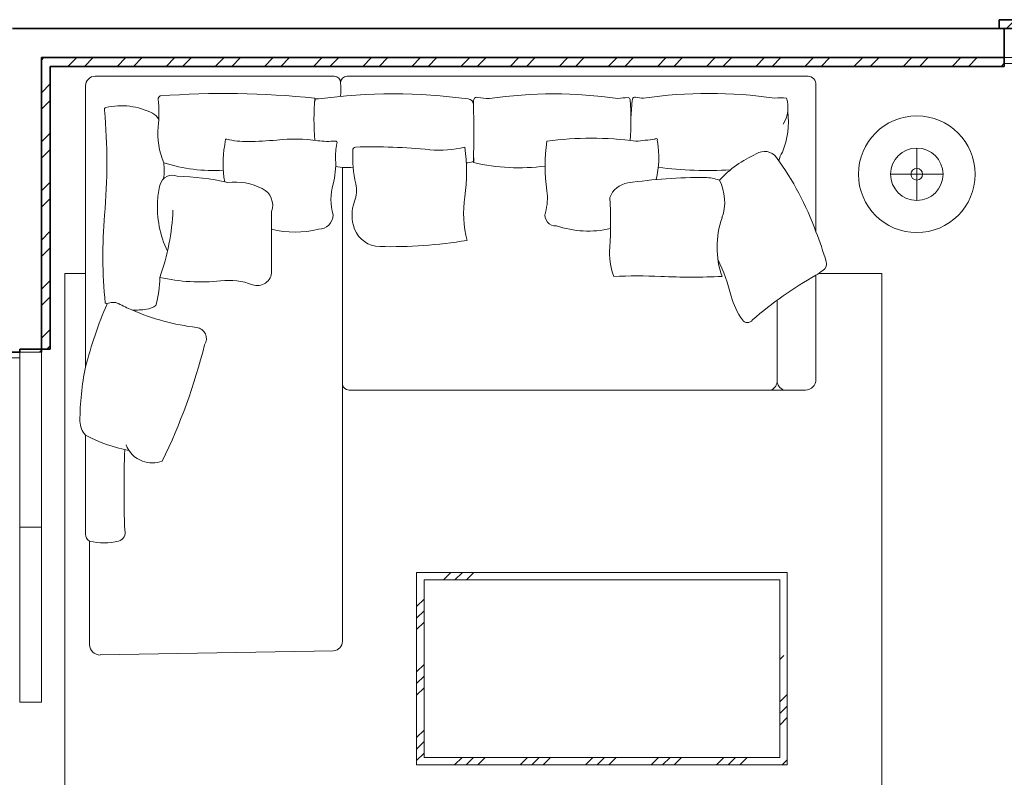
# Model space of a CAD drawing. Header units: centimetres. Extents: x 511 to 2122, y 723 to 1373.
# Tile 27 of 89: x 895 to 1232, y 886 to 1146. Entities that reach past the tile are written whole.
import ezdxf

# ---------------------------------------------------------------- set-up
doc = ezdxf.new("R2010")
doc.units = ezdxf.units.CM
for name, color, linetype, lineweight in [('A-GENM', 13, 'Continuous', 18), ('A-WALL', 113, 'Continuous', 18), ('E-LITE-EQPM', 33, 'Continuous', 18), ('I-FURN', 30, 'Continuous', 18), ('Q-CASE', 31, 'Continuous', 18)]:
    doc.layers.add(name, color=color, linetype=linetype, lineweight=lineweight)
pattern_1 = [(45, (0, 0), (-8.41881, 8.41881), []), (45, (5.613, 0), (-8.41881, 8.41881), [])]

# ---------------------------------------------------------------- blocks, each defined once
blk = doc.blocks.new('tapete01 - tapete 280x220cm-331950-PROJETO_TÉRREO')
at = {"layer": 'A-GENM'}
for p, q in [((-132.92, 110), (-140, 110)), ((-140, 110), (-140, -110)), ((140, 110), (118.33, 110)), ((140, -110), (140, 110)), ((-140, -110), (140, -110))]:
    blk.add_line(p, q, dxfattribs=at)
blk = doc.blocks.new('Componentes de gabinete 13 - Componentes de gabinete 13-462073-PROJETO_TÉRREO')
at = {"layer": 'Q-CASE'}
h = blk.add_hatch(dxfattribs=at)
h.set_pattern_fill('FP_6', color=256, style=0, pattern_type=2)
h.set_pattern_definition(pattern_1)
h.paths.add_polyline_path([(1303.81, 1143), (1303.81, 1146), (1230.31, 1146), (1230.31, 1143), (1292.69, 1143)], flags=0)
h = blk.add_hatch(dxfattribs=at)
h.set_pattern_fill('FP_6', color=256, style=0, pattern_type=2)
h.set_pattern_definition(pattern_1)
h.paths.add_polyline_path([(905.06, 1033), (905.06, 1130), (1232.06, 1130), (1232.06, 1133), (902.06, 1133), (902.06, 1033)], flags=0)
h.paths.add_polyline_path([(1322.06, 1130), (1322.06, 1133), (1302.06, 1133), (1302.06, 1130)], flags=0)
at = {"layer": 'Q-CASE', "lineweight": 35}
for p, q in [((1303.81, 1146), (1230.31, 1146)), ((1230.31, 1146), (1230.31, 1143)), ((1230.31, 1143), (1303.81, 1143)), ((1232.06, 1133), (902.06, 1133)), ((902.06, 1133), (902.06, 1033)), ((1232.06, 1130), (1232.06, 1133)), ((905.06, 1033), (905.06, 1130)), ((905.06, 1130), (1232.06, 1130)), ((902.06, 1033), (905.06, 1033))]:
    blk.add_line(p, q, dxfattribs=at)
blk = doc.blocks.new('COMPONENTE CASA COR4 - COMPONENTE CASA COR-528285-PROJETO_TÉRREO')
at = {"layer": 'Q-CASE'}
for p, q in [((817.06, 973), (817.06, 1033)), ((824.56, 1033), (817.06, 1033)), ((824.56, 1033), (824.56, 973)), ((817.06, 973), (824.56, 973))]:
    blk.add_line(p, q, dxfattribs=at)
blk = doc.blocks.new('CS - Sofa Victor - CS - Sofa Victor-531571-PROJETO_TÉRREO')
at = {"layer": 'I-FURN'}
for p, q in [((-38.56, 93.58), (-120.56, 93.58)), ((123.84, 93.58), (-34.16, 93.58)), ((-123.8, 90.38), (-123.8, -6.12)), ((126.56, 40.27), (126.56, 90.61)), ((-35.75, -12.1), (-35.75, 62.36)), ((126.56, -10.39), (126.56, 25.4)), ((113.27, 16.78), (113.27, -10.72)), ((-35.75, -100.1), (-35.75, -12.1)), ((-33.53, -13.98), (122.97, -13.98)), ((-123.8, -29.41), (-123.8, -63.46)), ((-122.47, -65.77), (-122.47, -101.27)), ((-118.77, -104.84), (-38.78, -103.45))]:
    blk.add_line(p, q, dxfattribs=at)
for centre, radius, start, end in [((-120.6, 90.38), 3.2, 89.2699, 180), ((-38.56, 91.38), 2.2, 360, 90), ((-34.16, 91.38), 2.2, 90, 180), ((-67.61, 89.05), 31.34, 355.7394, 4.2606), ((123.84, 90.86), 2.73, 354.8358, 90), ((-97.88, 85.87), 1.03, 107.1604, 185.8649), ((-145.15, 81.01), 46.48, 354.1351, 5.8649), ((-76, -199.28), 286.99, 83.839, 94.4334), ((41.33, 78.84), 86.84, 175.2362, 184.7638), ((-40.1, 83.73), 5.27, 156.8181, 173.1819), ((-44.44, 84.03), 1.85, 74.3086, 105.6914), ((-18.29, -94.68), 182.3, 81.9117, 98.0883), ((7.36, 84.04), 1.77, 0, 90), ((16.25, 84.07), 7.12, 166.9301, 183.0699), ((10.24, 85.47), 0.953, 63.0699, 166.9301), ((14.43, 106.3), 20.34, 259.3565, 270.6435), ((36.66, -63.86), 151.43, 81.6466, 98.3534), ((62.73, 59.45), 26.82, 91.2594, 98.7406), ((62.14, 85.56), 0.707, 0, 90), ((-27.79, 78.57), 90.91, 355.5895, 4.4105), ((217.18, 69.22), 154.41, 173.8349, 176.1651), ((64.41, 85.72), 0.748, 66.1651, 173.8349), ((68.01, 101.91), 15.85, 257.9976, 268.0024), ((89.95, -66.56), 154.28, 81.6139, 98.3861), ((114.45, 70.55), 15.64, 82.6553, 97.3447), ((106.52, 82.81), 10.46, 327.1657, 18.1449), ((-116.69, 82.27), 0.634, 102.8966, 207.1034), ((-331.1, 63.98), 214.6, 355.1885, 4.8115), ((-111.55, 59.81), 23.68, 63.1034, 102.8966), ((-283.01, 74.29), 292.3, 358.0885, 1.9115), ((89.15, 77.99), 27.95, 338.1527, 7.1579), ((-103.02, 76.62), 4.83, 26.8966, 63.1034), ((-74.67, 73.77), 24.36, 174.1351, 203.8649), ((-93.66, 73.04), 17.82, 349.94, 356.06), ((-75.61, 71.79), 0.274, 43.94, 176.06), ((-68.35, 104.41), 33.19, 257.7209, 270.2791), ((-68.71, 176.55), 105.33, 270.2791, 275.7209), ((-52.24, 12.23), 59.81, 82.2791, 95.7209), ((-40.76, 96.9), 25.63, 262.2791, 275.7209), ((-38.15, 70.85), 0.549, 324.2791, 95.7209), ((92.97, 62.83), 59.24, 171.7506, 188.2494), ((49.59, -41.05), 113.41, 82.272, 97.728), ((55.23, 193.83), 122.87, 274.4843, 277.5157), ((71.75, 71.74), 0.521, 30.6936, 149.3064), ((43.71, 65.68), 29.02, 345.0588, 10.9412), ((74.33, 71.6), 2.17, 169.0588, 190.9412), ((-40.88, 63.67), 35.78, 169.94, 190.06), ((-16.26, 66.28), 21.86, 168.7745, 183.2255), ((8.85, 65.98), 41.08, 176.9539, 193.0461), ((-31.23, 68.36), 0.962, 91.5441, 192.1365), ((-25.7, -136.86), 206.26, 84.4559, 91.5441), ((-2.29, 104.32), 36.06, 264.4559, 283.5441), ((-54.18, 60.77), 60.94, 351.9817, 8.0183), ((108.92, 62.79), 5.05, 36.1643, 123.8357), ((120.68, 63.59), 6.87, 144.3708, 171.9346), ((-64.56, 63.55), 26.51, 344.7745, 3.2255), ((6.32, 72.3), 8.42, 272.3962, 287.6038), ((8.87, 64.54), 0.26, 270, 0), ((5.37, 65.03), 3.93, 345.2712, 14.7288), ((122.61, 30.35), 40.18, 114.2453, 136.5331), ((30.89, 5.76), 101.7, 19.8357, 36.1643), ((-113.12, 61.27), 16.32, 350.2989, 9.4079), ((-80.32, 115.25), 53.96, 252.0423, 273.9577), ((-34.12, 81.55), 19.26, 258.1777, 276.1065), ((24.66, 128.89), 66.68, 256.5725, 277.8196), ((89.53, 194.9), 133.61, 262.6941, 273.3059), ((-94.11, 55.4), 4.27, 66.4796, 165.5204), ((-94.46, -29.23), 88.57, 77.3304, 88.6696), ((86.63, -104.04), 162.91, 89.3349, 98.6651), ((88.34, 43.45), 15.41, 70.6651, 89.3349), ((78.86, 50.46), 16.42, 340.6767, 27.3233), ((-70.36, 49.27), 28.8, 165.5204, 176.4796), ((-72.63, 36.27), 21.06, 63.4468, 96.5532), ((-66.08, 49.36), 6.42, 340.5532, 63.4468), ((-19.69, 51.34), 19.99, 164.7745, 195.2255), ((-41.14, 54.39), 10.23, 338.9539, 13.0461), ((16.85, 51.79), 17.67, 343.7506, 8.2494), ((63.28, 49.19), 7.92, 98.6651, 159.3349), ((-63.84, 48.87), 35.33, 176.4796, 205.5204), ((-19.24, 45.97), 13.23, 158.9539, 201.0461), ((45.02, 46.8), 39.24, 171.9817, 194.0183), ((-72.49, 43.48), 128.64, 356.2114, 3.7886), ((-173.2, 51.17), 79.43, 340.4932, 357.5068), ((49.06, 31.98), 166.91, 175.1885, 185.5337), ((1305.97, 36.97), 1366.03, 179.57008, 180.42992), ((-43.93, 46.09), 4.95, 270, 0), ((37.21, 45.86), 3.53, 163.7506, 276.2494), ((122.97, 34.99), 30.32, 160.6767, 199.3233), ((-52, 74.41), 34.23, 256.3728, 283.6272), ((-22.81, 44.6), 9.4, 201.0461, 268.9539), ((48.53, 73.7), 33.2, 250.768, 283.232), ((-19.87, 205.71), 170.54, 268.9539, 279.0461), ((0.65, -8.75), 135.12, 16.6863, 21.2721), ((81.16, 33.31), 25.35, 176.2114, 199.2271), ((27.39, -0.17), 72.51, 14.6584, 25.3416), ((60.89, 123.53), 118.08, 303.7888, 305.1841), ((127.53, 29.29), 2.66, 301.7603, 16.6863), ((-134.28, 24.84), 35.96, 344.1771, 359.7056), ((-84.46, 85.22), 62.14, 257.1077, 276.4299), ((-64.89, 26.69), 4.86, 249.5701, 0.4299), ((65.29, -141.13), 166.28, 87.2208, 92.7792), ((83.85, 241.26), 216.55, 267.2208, 272.7792), ((192.9, -91.54), 134.45, 119.564, 130.9199), ((-74.85, -0.06), 23.68, 69.5701, 96.4299), ((121.71, 24.49), 24.98, 194.6584, 215.3416), ((17.74, -42.18), 146.06, 156.708, 165.705), ((-106.6, 36.96), 23.53, 243.5729, 245.3195), ((-114.41, 11.89), 4.19, 63.0444, 118.6031), ((-75.8, 87.81), 80.98, 243.0444, 246.6583), ((-106.6, 36.96), 23.53, 266.8466, 278.944), ((-104.13, 21.31), 7.7, 278.944, 305.2935), ((-75.8, 87.81), 80.98, 246.6583, 262.9556), ((-86.21, 3.64), 3.83, 327.0444, 82.9556), ((103.08, 11.29), 2.15, 215.3416, 324.6584), ((-279.77, 50.56), 202.79, 333.9851, 346.0149), ((-36.83, -24.45), 88.88, 168.099, 180.1695), ((-33.53, -11.74), 2.24, 189.1382, 270), ((109.49, -10.72), 3.77, 300, 0), ((116.74, -10.72), 3.48, 180, 250), ((122.97, -10.39), 3.59, 270, 0), ((-118.92, -24.69), 6.79, 180.1695, 224.0388), ((-100.05, 13.69), 49.21, 241.1415, 259.5981), ((-101.06, -29.51), 9.44, 199.9176, 250.0824), ((284.88, -48.21), 395.5, 178.0036, 181.9964), ((-100.9, -29.07), 9.91, 250.0824, 289.9176), ((-121, -63.38), 2.8, 181.6002, 238.3998), ((-113.21, -62.88), 2.98, 284.4682, 17.5318), ((-117.47, -46.39), 20.01, 255.5318, 284.4682), ((-39.12, -100.1), 3.37, 275.785, 0), ((-118.83, -101.21), 3.64, 181, 271)]:
    blk.add_arc(centre, radius, start, end, dxfattribs=at)
blk = doc.blocks.new('COMPONENTE CASA COR9 - COMPONENTE CASA COR-536636-PROJETO_TÉRREO')
at = {"layer": 'Q-CASE'}
h = blk.add_hatch(dxfattribs=at)
h.set_pattern_fill('FP_10', color=256, style=0, pattern_type=2)
h.set_pattern_definition([(45, (-77.5, -60), (-6.28618, 6.28618), []), (45, (-77.5, -50.475), (-6.28618, 6.28618), [])])
h.paths.add_polyline_path([(824.56, 972), (824.56, 973), (817.06, 973), (817.06, 972), (819.56, 972)], flags=0)
at = {"layer": 'Q-CASE', "lineweight": 35}
for p, q in [((824.56, 973), (817.06, 973)), ((817.06, 973), (817.06, 972)), ((824.56, 972), (824.56, 973))]:
    blk.add_line(p, q, dxfattribs=at)
blk = doc.blocks.new('COMPONENTE CASA COR10 - COMPONENTE CASA COR-536738-PROJETO_TÉRREO')
at = {"layer": 'Q-CASE'}
for p, q in [((817.06, 913), (817.06, 973)), ((824.56, 973), (817.06, 973)), ((824.56, 973), (824.56, 913)), ((817.06, 913), (824.56, 913))]:
    blk.add_line(p, q, dxfattribs=at)
blk = doc.blocks.new('CS - Lightwood Floor Lamp - CS - Lightwood Floor Lamp-537914-PROJETO_TÉRREO')
at = {"layer": 'E-LITE-EQPM'}
for p, q in [((0, 9), (0, -9)), ((-9, 0), (9, 0))]:
    blk.add_line(p, q, dxfattribs=at)
for radius in [9, 2]:
    blk.add_circle((0, 0), radius, dxfattribs=at)
for start, end in [(360, 180), (180, 360)]:
    blk.add_arc((0, 0), 20, start, end, dxfattribs=at)

msp = doc.modelspace()

# ---------------------------------------------------------------- hatches: boundary and pattern name
at = {"layer": 'I-FURN'}
h = msp.add_hatch(dxfattribs=at)
h.set_pattern_fill('FP_1', color=256, style=0, pattern_type=2)
h.set_pattern_definition([(45, (0.0002, 0.0003), (-11.22532, 11.22532), []), (45, (3.97, 0.0003), (0, 22.45064), []), (45, (-3.969, 0.0003), (0, 22.45064), [])])
h.paths.add_polyline_path([(1036.1, 890.45), (1157.62, 890.45), (1157.62, 928), (1155.08, 928), (1155.08, 892.99), (1033.16, 892.99), (1033.16, 953.95), (1052.06, 953.95), (1052.06, 956.49), (1030.62, 956.49), (1030.62, 890.45)], flags=0)

# ---------------------------------------------------------------- linework, layer by layer
at = {"layer": 'A-WALL', "lineweight": 35}
for p, q in [((1232.06, 1143), (892.06, 1143)), ((1232.06, 1133), (1232.06, 1143)), ((902.06, 1133), (1232.06, 1133)), ((902.06, 1032), (902.06, 1133)), ((517.06, 1032), (894.56, 1032))]:
    msp.add_line(p, q, dxfattribs=at)
at = {"layer": 'A-WALL'}
for p, q in [((1232.06, 1133), (1302.06, 1133)), ((1302.06, 1131), (1232.06, 1131)), ((811.06, 1030), (894.56, 1030))]:
    msp.add_line(p, q, dxfattribs=at)
at = {"layer": 'I-FURN'}
for p, q in [((1157.62, 956.49), (1030.62, 956.49)), ((1030.62, 956.49), (1030.62, 890.45)), ((1157.62, 890.45), (1157.62, 956.49)), ((1052.06, 953.95), (1033.16, 953.95)), ((1033.16, 953.95), (1033.16, 892.99)), ((1033.16, 892.99), (1033.16, 953.95)), ((1033.16, 953.95), (1155.08, 953.95)), ((1155.08, 953.95), (1155.08, 892.99)), ((1155.08, 892.99), (1155.08, 928)), ((1033.16, 892.99), (1155.08, 892.99)), ((1155.08, 892.99), (1033.16, 892.99)), ((1030.62, 890.45), (1157.62, 890.45))]:
    msp.add_line(p, q, dxfattribs=at)

# ---------------------------------------------------------------- block references
at = {"layer": 'A-GENM'}
msp.add_blockref('tapete01 - tapete 280x220cm-331950-PROJETO_TÉRREO', (1050.06, 949), dxfattribs=at)
at = {"layer": 'E-LITE-EQPM'}
msp.add_blockref('CS - Lightwood Floor Lamp - CS - Lightwood Floor Lamp-537914-PROJETO_TÉRREO', (1202.06, 1093), dxfattribs=at)
at = {"layer": 'I-FURN'}
msp.add_blockref('CS - Sofa Victor - CS - Sofa Victor-531571-PROJETO_TÉRREO', (1040.94, 1033), dxfattribs=at)
at = {"layer": 'Q-CASE'}
for name, p in [('Componentes de gabinete 13 - Componentes de gabinete 13-462073-PROJETO_TÉRREO', (0, 0)), ('COMPONENTE CASA COR9 - COMPONENTE CASA COR-536636-PROJETO_TÉRREO', (77.5, 60)), ('COMPONENTE CASA COR10 - COMPONENTE CASA COR-536738-PROJETO_TÉRREO', (77.5, 59)), ('COMPONENTE CASA COR4 - COMPONENTE CASA COR-528285-PROJETO_TÉRREO', (77.5, -61))]:
    msp.add_blockref(name, p, dxfattribs=at)

doc.saveas('drawing.dxf')
